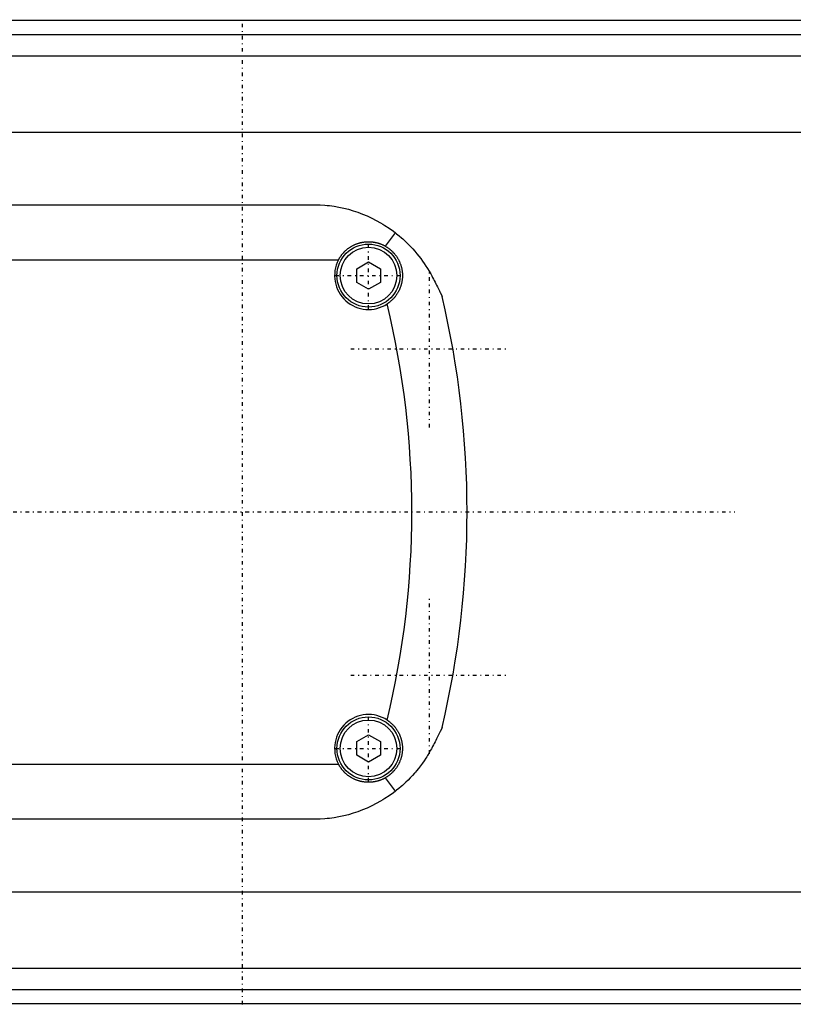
# Model space of a CAD drawing. Extents: x -602 to 139, y -105 to 105.
# Tile 3 of 6: x -288 to -190, y -62 to 62. Entities that reach past the tile are written whole.
import ezdxf

# ---------------------------------------------------------------- set-up
doc = ezdxf.new("R2010")
doc.units = 0
doc.linetypes.add('CENTER', pattern=[1.5, 0.45, -0.5, 0.05, -0.5])
doc.layers.add('AM_0', color=7, linetype='CONTINUOUS')
doc.layers.add('AM_7', color=7, linetype='CENTER')

msp = doc.modelspace()

# ---------------------------------------------------------------- linework, layer by layer
at = {"layer": 'AM_0', "color": 7, "linetype": 'CONTINUOUS'}
for p, q in [((50, 62.39), (-340, 62.39)), ((-340, 60.6), (50, 60.6)), ((-340, 57.89), (50, 57.89)), ((-340, 48.19), (50, 48.19)), ((-329, 39), (-251, 39)), ((-241.85, 33.72), (-240.59, 35.44)), ((-332.19, 32), (-247.81, 32)), ((-245.5, 30.87), (-244, 31.73)), ((-244, 31.73), (-242.5, 30.87)), ((-245.5, 29.13), (-245.5, 30.87)), ((-242.5, 30.87), (-242.5, 29.13)), ((-244, 28.27), (-245.5, 29.13)), ((-242.5, 29.13), (-244, 28.27)), ((-245.5, -29.13), (-244, -28.27)), ((-244, -28.27), (-242.5, -29.13)), ((-245.5, -30.87), (-245.5, -29.13)), ((-242.5, -29.13), (-242.5, -30.87)), ((-244, -31.73), (-245.5, -30.87)), ((-242.5, -30.87), (-244, -31.73)), ((-332.19, -32), (-247.81, -32)), ((-240.59, -35.44), (-241.85, -33.72)), ((-251, -39), (-329, -39)), ((-340, -48.19), (50, -48.19)), ((-340, -57.89), (50, -57.89)), ((-340, -60.6), (50, -60.6)), ((-340, -62.39), (50, -62.39))]:
    msp.add_line(p, q, dxfattribs=at)
for points in [[(-251, 39, 0), (-250.71, 39, 0), (-250.13, 38.98, 0), (-249.55, 38.94, 0), (-249.25, 38.91, 0), (-248.95, 38.88, 0), (-248.35, 38.79, 0), (-247.75, 38.69, 0), (-247.15, 38.56, 0), (-246.55, 38.41, 0), (-245.95, 38.23, 0), (-245.65, 38.14, 0), (-245.35, 38.03, 0), (-244.76, 37.81, 0), (-244.17, 37.57, 0), (-243.59, 37.3, 0), (-243.02, 37.01, 0), (-242.46, 36.7, 0), (-242.18, 36.53, 0), (-241.91, 36.36, 0), (-241.37, 36.01, 0), (-240.84, 35.63, 0), (-240.59, 35.44, 0)], [(-240.59, 35.44, 0), (-240.43, 35.31, 0), (-240.11, 35.05, 0), (-239.8, 34.79, 0), (-239.65, 34.65, 0), (-239.5, 34.52, 0), (-239.21, 34.24, 0), (-238.92, 33.96, 0), (-238.64, 33.67, 0), (-238.37, 33.38, 0), (-238.11, 33.09, 0), (-237.98, 32.93, 0), (-237.86, 32.78, 0), (-237.61, 32.48, 0), (-237.37, 32.17, 0), (-237.14, 31.85, 0), (-236.92, 31.53, 0), (-236.71, 31.21, 0), (-236.6, 31.04, 0), (-236.5, 30.88, 0), (-236.3, 30.55, 0), (-236.11, 30.21, 0), (-236.02, 30.04, 0)], [(-247.81, 32, 0), (-247.79, 32.03, 0), (-247.76, 32.09, 0), (-247.73, 32.14, 0), (-247.71, 32.17, 0), (-247.7, 32.2, 0), (-247.66, 32.25, 0), (-247.63, 32.31, 0), (-247.59, 32.36, 0), (-247.56, 32.42, 0), (-247.52, 32.47, 0), (-247.5, 32.5, 0), (-247.48, 32.52, 0), (-247.44, 32.57, 0), (-247.41, 32.63, 0), (-247.37, 32.68, 0), (-247.33, 32.72, 0), (-247.29, 32.77, 0), (-247.27, 32.8, 0), (-247.25, 32.82, 0), (-247.2, 32.87, 0), (-247.16, 32.91, 0), (-247.14, 32.94, 0), (-247.12, 32.96, 0), (-247.08, 33, 0), (-247.03, 33.05, 0), (-247.01, 33.07, 0), (-246.99, 33.09, 0), (-246.94, 33.13, 0), (-246.9, 33.18, 0), (-246.85, 33.22, 0), (-246.8, 33.26, 0), (-246.76, 33.3, 0), (-246.73, 33.32, 0), (-246.71, 33.34, 0), (-246.66, 33.38, 0), (-246.61, 33.42, 0), (-246.56, 33.46, 0), (-246.5, 33.5, 0), (-246.45, 33.53, 0), (-246.42, 33.55, 0), (-246.4, 33.57, 0), (-246.34, 33.6, 0), (-246.29, 33.64, 0), (-246.24, 33.67, 0), (-246.18, 33.71, 0), (-246.12, 33.74, 0), (-246.1, 33.75, 0), (-246.07, 33.77, 0), (-246.01, 33.8, 0), (-245.95, 33.83, 0), (-245.89, 33.86, 0), (-245.84, 33.89, 0), (-245.78, 33.92, 0), (-245.75, 33.93, 0), (-245.72, 33.94, 0), (-245.66, 33.97, 0), (-245.6, 33.99, 0), (-245.54, 34.02, 0), (-245.47, 34.04, 0), (-245.41, 34.06, 0), (-245.38, 34.07, 0), (-245.35, 34.08, 0), (-245.29, 34.1, 0), (-245.23, 34.12, 0), (-245.2, 34.13, 0), (-245.16, 34.14, 0), (-245.1, 34.16, 0), (-245.04, 34.17, 0), (-245.01, 34.18, 0), (-244.98, 34.19, 0), (-244.91, 34.2, 0), (-244.85, 34.22, 0), (-244.79, 34.23, 0), (-244.72, 34.24, 0), (-244.66, 34.25, 0), (-244.63, 34.25, 0), (-244.6, 34.26, 0), (-244.53, 34.27, 0), (-244.47, 34.27, 0), (-244.41, 34.28, 0), (-244.34, 34.29, 0), (-244.28, 34.29, 0), (-244.25, 34.29, 0), (-244.22, 34.29, 0), (-244.15, 34.3, 0), (-244.09, 34.3, 0), (-244.03, 34.3, 0), (-243.97, 34.3, 0), (-243.91, 34.3, 0), (-243.87, 34.3, 0), (-243.84, 34.3, 0), (-243.78, 34.29, 0), (-243.72, 34.29, 0), (-243.65, 34.29, 0), (-243.59, 34.28, 0), (-243.53, 34.27, 0), (-243.5, 34.27, 0), (-243.47, 34.27, 0), (-243.4, 34.26, 0), (-243.34, 34.25, 0), (-243.27, 34.24, 0), (-243.21, 34.23, 0), (-243.15, 34.21, 0), (-243.12, 34.21, 0), (-243.08, 34.2, 0), (-243.02, 34.19, 0), (-242.96, 34.17, 0), (-242.93, 34.16, 0), (-242.9, 34.16, 0), (-242.83, 34.14, 0), (-242.77, 34.12, 0), (-242.74, 34.11, 0), (-242.71, 34.1, 0), (-242.65, 34.08, 0), (-242.58, 34.06, 0), (-242.52, 34.04, 0), (-242.46, 34.02, 0), (-242.4, 33.99, 0), (-242.37, 33.98, 0), (-242.34, 33.97, 0), (-242.28, 33.94, 0), (-242.22, 33.92, 0), (-242.16, 33.89, 0), (-242.1, 33.86, 0), (-242.05, 33.83, 0), (-242.02, 33.82, 0), (-241.99, 33.8, 0), (-241.93, 33.77, 0), (-241.87, 33.74, 0), (-241.85, 33.72, 0)], [(-241.85, 33.72, 0), (-241.81, 33.7, 0), (-241.74, 33.66, 0), (-241.67, 33.62, 0), (-241.64, 33.59, 0), (-241.61, 33.57, 0), (-241.54, 33.53, 0), (-241.48, 33.48, 0), (-241.41, 33.43, 0), (-241.35, 33.38, 0), (-241.28, 33.33, 0), (-241.25, 33.31, 0), (-241.22, 33.28, 0), (-241.16, 33.23, 0), (-241.1, 33.18, 0), (-241.04, 33.12, 0), (-240.98, 33.07, 0), (-240.93, 33.01, 0), (-240.9, 32.98, 0), (-240.87, 32.95, 0), (-240.82, 32.89, 0), (-240.76, 32.83, 0), (-240.74, 32.8, 0), (-240.71, 32.77, 0), (-240.66, 32.71, 0), (-240.61, 32.64, 0), (-240.58, 32.61, 0), (-240.56, 32.58, 0), (-240.51, 32.51, 0), (-240.46, 32.45, 0), (-240.42, 32.38, 0), (-240.37, 32.31, 0), (-240.33, 32.24, 0), (-240.31, 32.21, 0), (-240.29, 32.17, 0), (-240.25, 32.1, 0), (-240.21, 32.03, 0), (-240.17, 31.96, 0), (-240.14, 31.89, 0), (-240.1, 31.82, 0), (-240.09, 31.78, 0), (-240.07, 31.74, 0), (-240.04, 31.67, 0), (-240.01, 31.59, 0), (-239.98, 31.52, 0), (-239.95, 31.44, 0), (-239.92, 31.36, 0), (-239.91, 31.32, 0), (-239.9, 31.28, 0), (-239.87, 31.2, 0), (-239.85, 31.13, 0), (-239.83, 31.05, 0), (-239.81, 30.97, 0), (-239.79, 30.89, 0), (-239.78, 30.85, 0), (-239.78, 30.81, 0), (-239.76, 30.73, 0), (-239.75, 30.65, 0), (-239.74, 30.57, 0), (-239.73, 30.49, 0), (-239.72, 30.41, 0), (-239.72, 30.37, 0), (-239.71, 30.33, 0), (-239.71, 30.24, 0), (-239.7, 30.16, 0), (-239.7, 30.12, 0), (-239.7, 30.08, 0), (-239.7, 30, 0), (-239.7, 29.92, 0), (-239.7, 29.88, 0), (-239.7, 29.84, 0), (-239.71, 29.76, 0), (-239.71, 29.68, 0), (-239.72, 29.6, 0), (-239.73, 29.52, 0), (-239.74, 29.44, 0), (-239.74, 29.4, 0), (-239.75, 29.36, 0), (-239.76, 29.28, 0), (-239.78, 29.2, 0), (-239.79, 29.12, 0), (-239.81, 29.04, 0), (-239.83, 28.96, 0), (-239.84, 28.92, 0), (-239.85, 28.88, 0), (-239.87, 28.8, 0), (-239.89, 28.73, 0), (-239.92, 28.65, 0), (-239.94, 28.57, 0), (-239.97, 28.5, 0), (-239.98, 28.46, 0), (-240, 28.42, 0), (-240.03, 28.35, 0), (-240.06, 28.28, 0), (-240.09, 28.2, 0), (-240.13, 28.13, 0), (-240.16, 28.06, 0), (-240.18, 28.02, 0), (-240.2, 27.99, 0), (-240.24, 27.91, 0), (-240.28, 27.84, 0), (-240.32, 27.78, 0), (-240.36, 27.71, 0), (-240.41, 27.64, 0), (-240.43, 27.61, 0), (-240.45, 27.57, 0), (-240.5, 27.51, 0), (-240.54, 27.44, 0), (-240.57, 27.41, 0), (-240.59, 27.38, 0), (-240.64, 27.31, 0), (-240.69, 27.25, 0), (-240.72, 27.22, 0), (-240.75, 27.19, 0), (-240.8, 27.13, 0), (-240.85, 27.07, 0), (-240.91, 27.01, 0), (-240.97, 26.95, 0), (-241.03, 26.89, 0), (-241.06, 26.87, 0), (-241.09, 26.84, 0), (-241.15, 26.78, 0), (-241.21, 26.73, 0), (-241.27, 26.68, 0), (-241.33, 26.63, 0), (-241.4, 26.58, 0), (-241.43, 26.55, 0), (-241.46, 26.53, 0), (-241.53, 26.48, 0), (-241.6, 26.43, 0), (-241.63, 26.41, 0)], [(-236.02, 30.04, 0), (-235.97, 29.95, 0), (-235.87, 29.75, 0), (-235.77, 29.56, 0), (-235.71, 29.46, 0), (-235.66, 29.36, 0), (-235.56, 29.16, 0), (-235.46, 28.97, 0), (-235.36, 28.78, 0), (-235.27, 28.59, 0), (-235.18, 28.41, 0), (-235.13, 28.33, 0), (-235.09, 28.24, 0), (-235.01, 28.08, 0), (-234.94, 27.93, 0), (-234.9, 27.84, 0), (-234.89, 27.82, 0), (-234.87, 27.8, 0), (-234.87, 27.79, 0), (-234.86, 27.77, 0), (-234.85, 27.75, 0), (-234.84, 27.73, 0), (-234.83, 27.71, 0), (-234.82, 27.69, 0), (-234.81, 27.67, 0), (-234.81, 27.66, 0), (-234.8, 27.65, 0), (-234.79, 27.63, 0), (-234.78, 27.61, 0), (-234.77, 27.59, 0), (-234.76, 27.57, 0), (-234.76, 27.55, 0), (-234.75, 27.54, 0), (-234.75, 27.54, 0), (-234.74, 27.52, 0), (-234.73, 27.5, 0), (-234.73, 27.5, 0), (-234.72, 27.49, 0), (-234.72, 27.47, 0), (-234.71, 27.46, 0), (-234.71, 27.45, 0), (-234.7, 27.45, 0), (-234.7, 27.43, 0), (-234.69, 27.42, 0), (-234.69, 27.41, 0), (-234.68, 27.4, 0), (-234.68, 27.39, 0), (-234.68, 27.39, 0), (-234.67, 27.38, 0), (-234.67, 27.38, 0), (-234.67, 27.37, 0), (-234.67, 27.36, 0), (-234.66, 27.36, 0), (-234.66, 27.36, 0), (-234.66, 27.35, 0), (-234.66, 27.35, 0), (-234.66, 27.35, 0), (-234.66, 27.35, 0), (-234.66, 27.35, 0)], [(-241.63, -26.41, 0), (-241.6, -26.43, 0), (-241.53, -26.48, 0), (-241.46, -26.53, 0), (-241.43, -26.55, 0), (-241.4, -26.58, 0), (-241.33, -26.63, 0), (-241.27, -26.68, 0), (-241.21, -26.73, 0), (-241.15, -26.78, 0), (-241.08, -26.84, 0), (-241.06, -26.87, 0), (-241.03, -26.89, 0), (-240.97, -26.95, 0), (-240.91, -27.01, 0), (-240.85, -27.07, 0), (-240.8, -27.13, 0), (-240.75, -27.19, 0), (-240.72, -27.22, 0), (-240.69, -27.25, 0), (-240.64, -27.31, 0), (-240.59, -27.38, 0), (-240.57, -27.41, 0), (-240.54, -27.44, 0), (-240.5, -27.51, 0), (-240.45, -27.57, 0), (-240.43, -27.61, 0), (-240.41, -27.64, 0), (-240.36, -27.71, 0), (-240.32, -27.78, 0), (-240.28, -27.84, 0), (-240.24, -27.91, 0), (-240.2, -27.99, 0), (-240.18, -28.02, 0), (-240.16, -28.06, 0), (-240.13, -28.13, 0), (-240.09, -28.2, 0), (-240.06, -28.28, 0), (-240.03, -28.35, 0), (-240, -28.42, 0), (-239.98, -28.46, 0), (-239.97, -28.5, 0), (-239.94, -28.57, 0), (-239.92, -28.65, 0), (-239.89, -28.73, 0), (-239.87, -28.8, 0), (-239.85, -28.88, 0), (-239.84, -28.92, 0), (-239.83, -28.96, 0), (-239.81, -29.04, 0), (-239.79, -29.12, 0), (-239.78, -29.2, 0), (-239.76, -29.28, 0), (-239.75, -29.36, 0), (-239.74, -29.4, 0), (-239.74, -29.44, 0), (-239.73, -29.52, 0), (-239.72, -29.6, 0), (-239.71, -29.68, 0), (-239.71, -29.76, 0), (-239.7, -29.84, 0), (-239.7, -29.88, 0), (-239.7, -29.92, 0), (-239.7, -30, 0), (-239.7, -30.08, 0), (-239.7, -30.12, 0), (-239.7, -30.16, 0), (-239.71, -30.24, 0), (-239.71, -30.32, 0), (-239.72, -30.37, 0), (-239.72, -30.41, 0), (-239.73, -30.49, 0), (-239.74, -30.57, 0), (-239.75, -30.65, 0), (-239.76, -30.73, 0), (-239.78, -30.81, 0), (-239.78, -30.85, 0), (-239.79, -30.89, 0), (-239.81, -30.97, 0), (-239.83, -31.05, 0), (-239.85, -31.13, 0), (-239.87, -31.21, 0), (-239.9, -31.28, 0), (-239.91, -31.32, 0), (-239.92, -31.36, 0), (-239.95, -31.44, 0), (-239.98, -31.52, 0), (-240.01, -31.59, 0), (-240.04, -31.67, 0), (-240.07, -31.74, 0), (-240.09, -31.78, 0), (-240.1, -31.82, 0), (-240.14, -31.89, 0), (-240.17, -31.96, 0), (-240.21, -32.03, 0), (-240.25, -32.1, 0), (-240.29, -32.17, 0), (-240.31, -32.21, 0), (-240.33, -32.24, 0), (-240.37, -32.31, 0), (-240.42, -32.38, 0), (-240.46, -32.45, 0), (-240.51, -32.51, 0), (-240.56, -32.58, 0), (-240.58, -32.61, 0), (-240.61, -32.64, 0), (-240.66, -32.71, 0), (-240.71, -32.77, 0), (-240.74, -32.8, 0), (-240.76, -32.83, 0), (-240.82, -32.89, 0), (-240.87, -32.95, 0), (-240.9, -32.98, 0), (-240.93, -33.01, 0), (-240.98, -33.07, 0), (-241.04, -33.12, 0), (-241.1, -33.18, 0), (-241.16, -33.23, 0), (-241.22, -33.28, 0), (-241.25, -33.31, 0), (-241.28, -33.33, 0), (-241.35, -33.38, 0), (-241.41, -33.43, 0), (-241.48, -33.48, 0), (-241.54, -33.53, 0), (-241.61, -33.57, 0), (-241.64, -33.6, 0), (-241.67, -33.62, 0), (-241.74, -33.66, 0), (-241.81, -33.7, 0), (-241.85, -33.72, 0)], [(-234.66, -27.35, 0), (-234.66, -27.35, 0), (-234.66, -27.35, 0), (-234.66, -27.35, 0), (-234.66, -27.35, 0), (-234.66, -27.36, 0), (-234.66, -27.36, 0), (-234.67, -27.37, 0), (-234.67, -27.37, 0), (-234.67, -27.38, 0), (-234.68, -27.39, 0), (-234.68, -27.39, 0), (-234.68, -27.39, 0), (-234.68, -27.4, 0), (-234.69, -27.41, 0), (-234.69, -27.42, 0), (-234.7, -27.44, 0), (-234.71, -27.45, 0), (-234.71, -27.46, 0), (-234.71, -27.46, 0), (-234.72, -27.48, 0), (-234.73, -27.49, 0), (-234.73, -27.5, 0), (-234.73, -27.51, 0), (-234.74, -27.52, 0), (-234.75, -27.54, 0), (-234.75, -27.55, 0), (-234.76, -27.56, 0), (-234.77, -27.58, 0), (-234.78, -27.6, 0), (-234.79, -27.61, 0), (-234.79, -27.63, 0), (-234.8, -27.65, 0), (-234.81, -27.67, 0), (-234.81, -27.68, 0), (-234.83, -27.7, 0), (-234.84, -27.72, 0), (-234.85, -27.74, 0), (-234.86, -27.76, 0), (-234.87, -27.79, 0), (-234.87, -27.8, 0), (-234.88, -27.81, 0), (-234.89, -27.83, 0), (-234.9, -27.86, 0), (-234.95, -27.94, 0), (-235.02, -28.1, 0), (-235.11, -28.27, 0), (-235.15, -28.36, 0), (-235.19, -28.44, 0), (-235.28, -28.62, 0), (-235.37, -28.8, 0), (-235.47, -28.99, 0), (-235.56, -29.17, 0), (-235.66, -29.36, 0), (-235.71, -29.46, 0), (-235.77, -29.56, 0), (-235.87, -29.75, 0), (-235.97, -29.95, 0), (-236.02, -30.04, 0)], [(-236.02, -30.04, 0), (-236.12, -30.22, 0), (-236.31, -30.56, 0), (-236.51, -30.9, 0), (-236.62, -31.06, 0), (-236.72, -31.23, 0), (-236.94, -31.56, 0), (-237.17, -31.89, 0), (-237.41, -32.21, 0), (-237.65, -32.53, 0), (-237.91, -32.84, 0), (-238.04, -33, 0), (-238.17, -33.15, 0), (-238.43, -33.45, 0), (-238.71, -33.74, 0), (-238.98, -34.02, 0), (-239.26, -34.3, 0), (-239.55, -34.57, 0), (-239.7, -34.7, 0), (-239.84, -34.83, 0), (-240.14, -35.08, 0), (-240.44, -35.32, 0), (-240.59, -35.44, 0)], [(-241.85, -33.72, 0), (-241.87, -33.74, 0), (-241.93, -33.77, 0), (-241.99, -33.8, 0), (-242.02, -33.82, 0), (-242.05, -33.83, 0), (-242.1, -33.86, 0), (-242.16, -33.89, 0), (-242.22, -33.92, 0), (-242.28, -33.94, 0), (-242.34, -33.97, 0), (-242.37, -33.98, 0), (-242.4, -33.99, 0), (-242.46, -34.02, 0), (-242.52, -34.04, 0), (-242.58, -34.06, 0), (-242.65, -34.08, 0), (-242.71, -34.1, 0), (-242.74, -34.11, 0), (-242.77, -34.12, 0), (-242.83, -34.14, 0), (-242.9, -34.16, 0), (-242.93, -34.16, 0), (-242.96, -34.17, 0), (-243.02, -34.19, 0), (-243.08, -34.2, 0), (-243.12, -34.21, 0), (-243.15, -34.21, 0), (-243.21, -34.23, 0), (-243.27, -34.24, 0), (-243.34, -34.25, 0), (-243.4, -34.26, 0), (-243.47, -34.27, 0), (-243.5, -34.27, 0), (-243.53, -34.27, 0), (-243.59, -34.28, 0), (-243.65, -34.29, 0), (-243.72, -34.29, 0), (-243.78, -34.29, 0), (-243.84, -34.3, 0), (-243.87, -34.3, 0), (-243.91, -34.3, 0), (-243.97, -34.3, 0), (-244.03, -34.3, 0), (-244.09, -34.3, 0), (-244.15, -34.3, 0), (-244.22, -34.29, 0), (-244.25, -34.29, 0), (-244.28, -34.29, 0), (-244.34, -34.29, 0), (-244.41, -34.28, 0), (-244.47, -34.27, 0), (-244.53, -34.27, 0), (-244.6, -34.26, 0), (-244.63, -34.25, 0), (-244.66, -34.25, 0), (-244.72, -34.24, 0), (-244.79, -34.23, 0), (-244.85, -34.22, 0), (-244.91, -34.2, 0), (-244.98, -34.19, 0), (-245.01, -34.18, 0), (-245.04, -34.17, 0), (-245.1, -34.16, 0), (-245.16, -34.14, 0), (-245.2, -34.13, 0), (-245.23, -34.12, 0), (-245.29, -34.1, 0), (-245.35, -34.08, 0), (-245.38, -34.07, 0), (-245.41, -34.06, 0), (-245.47, -34.04, 0), (-245.54, -34.02, 0), (-245.6, -33.99, 0), (-245.66, -33.97, 0), (-245.72, -33.94, 0), (-245.75, -33.93, 0), (-245.78, -33.92, 0), (-245.84, -33.89, 0), (-245.89, -33.86, 0), (-245.95, -33.83, 0), (-246.01, -33.8, 0), (-246.07, -33.77, 0), (-246.1, -33.75, 0), (-246.12, -33.74, 0), (-246.18, -33.71, 0), (-246.24, -33.67, 0), (-246.29, -33.64, 0), (-246.34, -33.6, 0), (-246.4, -33.57, 0), (-246.42, -33.55, 0), (-246.45, -33.53, 0), (-246.5, -33.5, 0), (-246.56, -33.46, 0), (-246.61, -33.42, 0), (-246.66, -33.38, 0), (-246.71, -33.34, 0), (-246.73, -33.32, 0), (-246.76, -33.3, 0), (-246.8, -33.26, 0), (-246.85, -33.22, 0), (-246.9, -33.18, 0), (-246.94, -33.13, 0), (-246.99, -33.09, 0), (-247.01, -33.07, 0), (-247.03, -33.05, 0), (-247.08, -33, 0), (-247.12, -32.96, 0), (-247.14, -32.94, 0), (-247.16, -32.91, 0), (-247.2, -32.87, 0), (-247.25, -32.82, 0), (-247.27, -32.8, 0), (-247.29, -32.77, 0), (-247.33, -32.72, 0), (-247.37, -32.68, 0), (-247.41, -32.63, 0), (-247.44, -32.57, 0), (-247.48, -32.52, 0), (-247.5, -32.5, 0), (-247.52, -32.47, 0), (-247.56, -32.42, 0), (-247.59, -32.36, 0), (-247.63, -32.31, 0), (-247.66, -32.25, 0), (-247.7, -32.2, 0), (-247.71, -32.17, 0), (-247.73, -32.14, 0), (-247.76, -32.09, 0), (-247.79, -32.03, 0), (-247.81, -32, 0)], [(-240.59, -35.44, 0), (-240.84, -35.63, 0), (-241.37, -36.01, 0), (-241.91, -36.36, 0), (-242.18, -36.53, 0), (-242.46, -36.7, 0), (-243.02, -37.01, 0), (-243.59, -37.3, 0), (-244.17, -37.57, 0), (-244.76, -37.81, 0), (-245.35, -38.03, 0), (-245.65, -38.14, 0), (-245.95, -38.23, 0), (-246.55, -38.41, 0), (-247.15, -38.56, 0), (-247.75, -38.69, 0), (-248.35, -38.79, 0), (-248.95, -38.88, 0), (-249.25, -38.91, 0), (-249.55, -38.94, 0), (-250.13, -38.98, 0), (-250.71, -39, 0), (-251, -39, 0)]]:
    msp.add_polyline3d(points, dxfattribs=at)
for centre, radius in [((-244, 30), 4), ((-244, 30), 3.6), ((-244, -30), 4), ((-244, -30), 3.6)]:
    msp.add_circle(centre, radius, dxfattribs=at)
for centre, radius, start, end in [((-244, 30), 4.3, 152.2823, 303.4459), ((-351.5, 0), 113, 346.4829, 13.5171), ((-351.5, 0), 120, 346.8254, 13.1746), ((-244, -30), 4.3, 56.5541, 207.7177)]:
    msp.add_arc(centre, radius, start, end, dxfattribs=at)
at = {"layer": 'AM_7', "color": 4, "linetype": 'CENTER'}
for p, q in [((-260, -62.48), (-260, 62.47)), ((-244, 25.8), (-244, 34.2)), ((-248.2, 30), (-239.8, 30)), ((-236.28, 10.73), (-236.28, 30.68)), ((-246.25, 20.7), (-226.3, 20.7)), ((-358.8, 0), (-197.53, 0)), ((-360.38, 0), (-239.62, 0)), ((-236.28, -30.68), (-236.28, -10.73)), ((-246.25, -20.7), (-226.3, -20.7)), ((-244, -34.2), (-244, -25.8)), ((-248.2, -30), (-239.8, -30))]:
    msp.add_line(p, q, dxfattribs=at)

doc.saveas('drawing.dxf')
